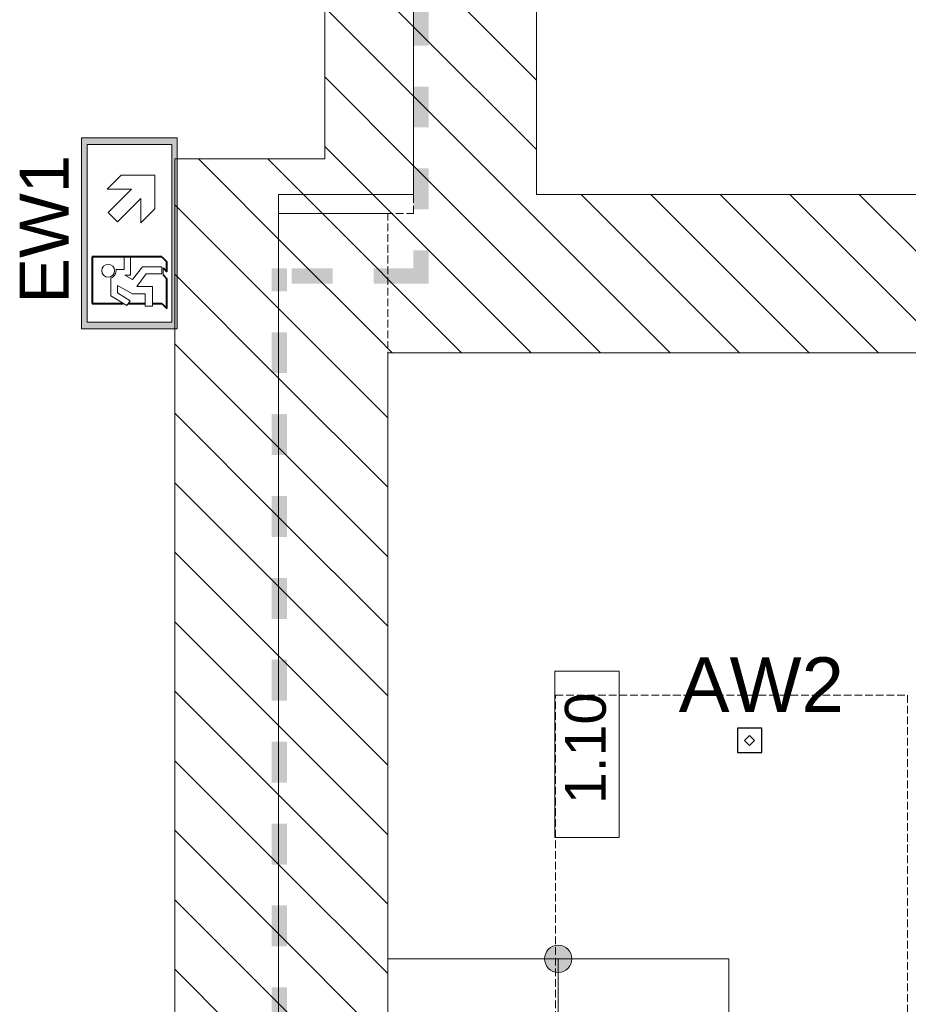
# Model space of a CAD drawing. Header units: millimetres. Extents: x -146116 to 602001, y -318793 to 100489.
# Tile 38 of 100: x 302661 to 305917, y -104178 to -100571. Entities that reach past the tile are written whole.
import ezdxf
from ezdxf.enums import TextEntityAlignment as Align

# ---------------------------------------------------------------- set-up
doc = ezdxf.new("R2010")
doc.units = ezdxf.units.MM
doc.header["$LTSCALE"] = 0.1
doc.header["$MEASUREMENT"] = 0
doc.linetypes.add('eks Rzut piętra I$0$Krawędzie ukryte', pattern=[391.222223, 282.222223, -109])
doc.linetypes.add('eks Rzut piętra I$0$Przerywana', pattern=[564.444447, 282.222223, -282.222223])
for name, color, linetype, lineweight in [('eks Rzut piętra I$0$2D - Ogólne_Nr_pióra__38', 8, 'Continuous', 13), ('eks Rzut piętra I$0$Nowe_220-A Ściany_Nr_pióra__27', 8, 'Continuous', 25), ('eks Rzut piętra I$0$Nowe_2D - Ogólne_Nr_pióra__38', 8, 'Continuous', 13), ('eks Rzut piętra I$0$Nowe_320-W Umeblowanie_Nr_pióra__6', 8, 'Continuous', 13), ('eks Rzut piętra I$0$poziom_2 (1)_6_Konstrukcja - Belki_Nr_pióra__1_Nr_pióra__7', 8, 'Continuous', 18), ('eks Rzut piętra I$0$poziom_2 (1)_6_Konstrukcja - Schody_Nr_pióra__81_Nr_pióra__6', 8, 'Continuous', 18), ('eks Rzut piętra I$0$poziom_2 (1)_6_Konstrukcja - Ściany zew_Nr_pióra__107_Nr_pióra__12', 8, 'Continuous', 18), ('eks Rzut piętra I$0$poziom_2 (1)_6_Konstrukcja - Ściany zew_Nr_pióra__27_Nr_pióra__7', 8, 'Continuous', 18), ('eks Rzut piętra I$0$poziom_2 (1)_6_Konstrukcja - Ściany zew_Nr_pióra__87_Nr_pióra__6', 8, 'Continuous', 18), ('eks Rzut piętra I$0$poziom_2 (1)_6_Metryczki pomieszczeń ArchiCADa_Nr_pióra__6_Nr_pióra__5', 8, 'Continuous', 18), ('Oświetlenie ewakuacyjne', 3, 'Continuous', 20)]:
    doc.layers.add(name, color=color, linetype=linetype, lineweight=lineweight)
for name, color, linetype in [('eks Rzut piętra I$0$poziom_2 (1)_6_Konstrukcja - Schody', 8, 'Continuous'), ('LUXIONA', 92, 'Continuous'), ('REWIZJA_1', 6, 'Continuous')]:
    doc.layers.add(name, color=color, linetype=linetype)
doc.styles.add('ARIAL', font='arial.ttf')
doc.styles.add('eks Rzut piętra I$0$GENERATED_STYLE_1', font='arial.ttf')
doc.styles.add('Malanow_1_100', font='isocpeur.ttf')
pattern_1 = [(135, (247705.95, -72963.92), (127.2792, 127.2792), [])]

# ---------------------------------------------------------------- blocks, each defined once
blk = doc.blocks.new('*X127')
at = {"layer": 'eks Rzut piętra I$0$2D - Ogólne_Nr_pióra__38', "linetype": 'Continuous', "lineweight": 13}
for points in [[(82620.5, -25054.1), (82564.8, -25054.1), (82564.8, -25204.1), (82620.5, -25204.1)], [(82620.5, -25354.1), (82564.8, -25354.1), (82564.8, -25504.1), (82620.5, -25504.1)]]:
    blk.add_hatch(color=30, dxfattribs=at).paths.add_polyline_path(points)
blk = doc.blocks.new('*X129')
at = {"layer": 'eks Rzut piętra I$0$2D - Ogólne_Nr_pióra__38', "linetype": 'Continuous', "lineweight": 13}
for points in [[(81598.7, -25002.4), (81598.7, -25048), (81748.7, -25048), (81748.7, -25002.4)], [(81898.7, -25002.4), (81898.7, -25048), (82048.7, -25048), (82048.7, -25002.4)], [(82198.7, -25002.4), (82198.7, -25047.9), (82348.7, -25047.9), (82348.7, -25002.4)], [(82498.7, -25002.4), (82498.7, -25047.9), (82620.5, -25047.9), (82620.5, -25002.4)], [(81748.7, -25048), (81598.7, -25048), (81598.7, -25058.1), (81748.7, -25058.1)], [(82048.7, -25048), (81898.7, -25048), (81898.7, -25058.1), (82048.7, -25058.1)], [(82348.7, -25047.9), (82198.7, -25047.9), (82198.7, -25058.1), (82348.7, -25058.1)], [(82498.7, -25058.1), (82620.5, -25058.1), (82620.5, -25047.9), (82498.7, -25047.9)]]:
    blk.add_hatch(color=30, dxfattribs=at).paths.add_polyline_path(points)
blk = doc.blocks.new('*X128')
at = {"layer": 'eks Rzut piętra I$0$2D - Ogólne_Nr_pióra__38', "linetype": 'Continuous', "lineweight": 13}
for points in [[(82564.8, -25521.7), (82564.8, -25577.4), (82648.7, -25577.4), (82648.7, -25521.7)], [(82948.7, -25521.7), (82798.7, -25521.7), (82798.7, -25577.4), (82948.7, -25577.4)], [(83248.7, -25521.7), (83098.7, -25521.7), (83098.7, -25577.4), (83248.7, -25577.4)], [(83548.7, -25521.7), (83398.7, -25521.7), (83398.7, -25577.4), (83548.7, -25577.4)], [(83848.7, -25521.7), (83698.7, -25521.7), (83698.7, -25577.4), (83848.7, -25577.4)], [(84148.7, -25521.7), (83998.7, -25521.7), (83998.7, -25577.4), (84148.7, -25577.4)], [(84448.7, -25521.7), (84298.7, -25521.7), (84298.7, -25577.4), (84448.7, -25577.4)], [(84748.7, -25521.7), (84598.7, -25521.7), (84598.7, -25577.4), (84748.7, -25577.4)], [(85048.7, -25521.7), (84898.7, -25521.7), (84898.7, -25577.4), (85048.7, -25577.4)], [(85348.7, -25521.7), (85198.7, -25521.7), (85198.7, -25577.4), (85348.7, -25577.4)]]:
    blk.add_hatch(color=30, dxfattribs=at).paths.add_polyline_path(points)
blk = doc.blocks.new('eks Rzut piętra I')
at = {"layer": 'eks Rzut piętra I$0$poziom_2 (1)_6_Konstrukcja - Schody', "linetype": 'Continuous', "lineweight": 0}
blk.add_hatch(color=256, dxfattribs=at).paths.add_polyline_path([(212860.9, -65483.9), (212869.1, -65483.2), (212877.1, -65481.2), (212884.7, -65477.9), (212891.6, -65473.4), (212897.7, -65467.8), (212902.8, -65461.3), (212906.7, -65454), (212909.4, -65446.2), (212910.7, -65438), (212910.7, -65429.8), (212909.4, -65421.6), (212906.7, -65413.8), (212902.8, -65406.6), (212897.7, -65400.1), (212891.6, -65394.5), (212884.7, -65389.9), (212877.1, -65386.6), (212869.1, -65384.6), (212860.9, -65383.9), (212852.7, -65384.6), (212844.7, -65386.6), (212837.1, -65389.9), (212830.2, -65394.5), (212824.1, -65400.1), (212819, -65406.6), (212815.1, -65413.8), (212812.4, -65421.6), (212811.1, -65429.8), (212811.1, -65438), (212812.4, -65446.2), (212815.1, -65454), (212819, -65461.3), (212824.1, -65467.8), (212830.2, -65473.4), (212837.1, -65477.9), (212844.7, -65481.2), (212852.7, -65483.2)])
at = {"layer": 'eks Rzut piętra I$0$poziom_2 (1)_6_Konstrukcja - Ściany zew_Nr_pióra__107_Nr_pióra__12', "linetype": 'Continuous', "lineweight": 18}
h = blk.add_hatch(dxfattribs=at)
h.set_pattern_fill('BLOCZKI_CERAMICZNE_0006', color=256, angle=270, style=0, pattern_type=2)
h.set_pattern_definition(pattern_1)
h.paths.add_polyline_path([(212780.9, -62633.9), (212780.9, -56073.9), (212330.9, -56073.9), (212330.9, -62633.9)])
h = blk.add_hatch(dxfattribs=at)
h.set_pattern_fill('BLOCZKI_CERAMICZNE_0006', color=256, angle=270, style=0, pattern_type=2)
h.set_pattern_definition(pattern_1)
h.paths.add_polyline_path([(212330.9, -62633.9), (212330.9, -56603.9), (212005.9, -56603.9), (212005.9, -62503.9)])
h = blk.add_hatch(dxfattribs=at)
h.set_pattern_fill('BLOCZKI_CERAMICZNE_0006', color=256, angle=270, style=0, pattern_type=2)
h.set_pattern_definition(pattern_1)
h.paths.add_polyline_path([(211835.9, -71723.9), (211835.9, -62633.9), (211455.9, -62503.9), (211455.9, -71723.9)])
h = blk.add_hatch(dxfattribs=at)
h.set_pattern_fill('BLOCZKI_CERAMICZNE_0006', color=256, angle=270, style=0, pattern_type=2)
h.set_pattern_definition(pattern_1)
h.paths.add_polyline_path([(211835.9, -62633.9), (212330.9, -62633.9), (212005.9, -62503.9), (211455.9, -62503.9)])
h = blk.add_hatch(dxfattribs=at)
h.set_pattern_fill('BLOCZKI_CERAMICZNE_0006', color=256, angle=270, style=0, pattern_type=2)
h.set_pattern_definition(pattern_1)
h.paths.add_polyline_path([(212235.9, -71383.9), (212235.9, -63213.9), (211835.9, -62633.9), (211835.9, -71383.9)])
h = blk.add_hatch(dxfattribs=at)
h.set_pattern_fill('BLOCZKI_CERAMICZNE_0006', color=256, angle=270, style=0, pattern_type=2)
h.set_pattern_definition(pattern_1)
h.paths.add_polyline_path([(215850.9, -62633.9), (211835.9, -62633.9), (212235.9, -63213.9), (215385.9, -63213.9)])
at = {"layer": 'eks Rzut piętra I$0$Nowe_220-A Ściany_Nr_pióra__27', "linetype": 'Continuous', "lineweight": 18}
for p, q in [((212235.9, -63216.3), (212235.9, -63403.8)), ((212235.9, -65400.1), (212235.9, -65587.6))]:
    blk.add_line(p, q, dxfattribs=at)
at = {"layer": 'eks Rzut piętra I$0$Nowe_2D - Ogólne_Nr_pióra__38', "linetype": 'eks Rzut piętra I$0$Krawędzie ukryte', "lineweight": 13}
for p, q in [((212851, -66788.9), (212850.9, -64468.2)), ((212850.9, -64468.2), (214140.5, -64468.2)), ((214140.5, -64468.2), (214140.7, -70052.8))]:
    blk.add_line(p, q, dxfattribs=at)
at = {"layer": 'eks Rzut piętra I$0$poziom_2 (1)_6_Konstrukcja - Belki_Nr_pióra__1_Nr_pióra__7', "linetype": 'eks Rzut piętra I$0$Przerywana', "lineweight": 18}
blk.add_line((212235.9, -65488.9), (212235.9, -65708.9), dxfattribs=at)
at = {"layer": 'eks Rzut piętra I$0$poziom_2 (1)_6_Konstrukcja - Schody_Nr_pióra__81_Nr_pióra__6', "linetype": 'Continuous', "lineweight": 18}
for p, q in [((212235.9, -65433.9), (212235.9, -66447.1)), ((213485.9, -65433.9), (212235.9, -65433.9)), ((213485.9, -65433.9), (212235.9, -65433.9)), ((212860.9, -65433.9), (212860.9, -66682.1)), ((213485.9, -65433.9), (213485.9, -66917.1))]:
    blk.add_line(p, q, dxfattribs=at)
blk.add_circle((212860.9, -65433.9), 50, dxfattribs=at)
at = {"layer": 'eks Rzut piętra I$0$poziom_2 (1)_6_Konstrukcja - Ściany zew_Nr_pióra__27_Nr_pióra__7', "linetype": 'Continuous', "lineweight": 18, "flags": 128}
for points in [[(212005.9, -56603.9), (212005.9, -62503.9)], [(212330.9, -56603.9), (212330.9, -62633.9)], [(212330.9, -62633.9), (212330.9, -56603.9)], [(212780.9, -62633.9), (212780.9, -56783.9)], [(211455.9, -62503.9), (211455.9, -71723.9)], [(212005.9, -62503.9), (211455.9, -62503.9)], [(211835.9, -62633.9), (211835.9, -71383.9)], [(212330.9, -62633.9), (211835.9, -62633.9)], [(211835.9, -71383.9), (211835.9, -62633.9)], [(211835.9, -62633.9), (212330.9, -62633.9)], [(215850.9, -62633.9), (212780.9, -62633.9)], [(212235.9, -71383.9), (212235.9, -63213.9)], [(212235.9, -63213.9), (215385.9, -63213.9)]]:
    blk.add_lwpolyline(points, dxfattribs=at)
at = {"layer": 'eks Rzut piętra I$0$poziom_2 (1)_6_Konstrukcja - Ściany zew_Nr_pióra__87_Nr_pióra__6', "linetype": 'eks Rzut piętra I$0$Krawędzie ukryte', "lineweight": 18, "flags": 128}
for points in [[(212005.9, -56603.9), (212005.9, -62503.9)], [(212330.9, -62703.9), (212330.9, -56603.9)], [(211455.9, -62503.9), (211455.9, -71723.9)], [(212005.9, -62503.9), (211455.9, -62503.9)], [(212235.9, -62703.9), (211835.9, -62703.9)], [(211835.9, -62703.9), (211835.9, -71023.9)], [(211835.9, -71383.9), (211835.9, -62703.9)], [(211835.9, -62703.9), (212330.9, -62703.9)], [(212235.9, -71023.9), (212235.9, -62703.9)]]:
    blk.add_lwpolyline(points, dxfattribs=at)
at = {"layer": 'eks Rzut piętra I$0$poziom_2 (1)_6_Metryczki pomieszczeń ArchiCADa_Nr_pióra__6_Nr_pióra__5', "linetype": 'Continuous', "lineweight": 18}
for p, q in [((212847.9, -64990.1), (212847.9, -64380)), ((212847.9, -64380), (213083.6, -64380)), ((213083.6, -64380), (213083.6, -64990.1)), ((213083.6, -64990.1), (212847.9, -64990.1))]:
    blk.add_line(p, q, dxfattribs=at)
at = {"layer": 'eks Rzut piętra I$0$2D - Ogólne_Nr_pióra__38', "linetype": 'Continuous', "lineweight": 13, "rotation": 270}
for name in ['*X129', '*X128', '*X127']:
    blk.add_blockref(name, (237388.1, 19660), dxfattribs=at)
at = {"layer": 'eks Rzut piętra I$0$Nowe_320-W Umeblowanie_Nr_pióra__6', "linetype": 'Continuous', "lineweight": 13, "style": 'eks Rzut piętra I$0$GENERATED_STYLE_1'}
blk.add_attdef('Hydrant', text='', height=120, rotation=180, dxfattribs=at).set_placement((238684.1, -61499.3), align=Align.MIDDLE_CENTER)
at = {"layer": 'eks Rzut piętra I$0$poziom_2 (1)_6_Metryczki pomieszczeń ArchiCADa_Nr_pióra__6_Nr_pióra__5', "linetype": 'Continuous', "lineweight": 18, "insert": (212885.2, -64867.3), "char_height": 150, "attachment_point": 1, "rotation": 90, "style": 'eks Rzut piętra I$0$GENERATED_STYLE_1'}
blk.add_mtext('\\A1;1.10', dxfattribs=at)
blk = doc.blocks.new('SD')
at = {"layer": 'Oświetlenie ewakuacyjne', "linetype": 'ByBlock'}
h = blk.add_hatch(color=256, dxfattribs=at)
h.paths.add_polyline_path([(0, 35), (70, 35), (70, 0), (0, 0)])
h.paths.add_polyline_path([(2.46, 33.02), (67.54, 33.02), (67.54, 1.98), (2.46, 1.98)], flags=16)
at = {"layer": 'Oświetlenie ewakuacyjne', "lineweight": 40}
for p, q in [((43.61, 31.14), (60.69, 31.14)), ((43.61, 16.68), (43.61, 31.14)), ((60.69, 31.14), (60.69, 19.72)), ((43.61, 5.59), (43.61, 17.05)), ((60.69, 17.88), (60.69, 11.69)), ((60.69, 8.99), (60.69, 5.59)), ((43.61, 5.59), (45.42, 3.78)), ((49.04, 3.78), (45.42, 3.78)), ((47.67, 5.16), (49.04, 3.78)), ((50.23, 5.16), (51.61, 3.78)), ((62.49, 3.78), (51.61, 3.78)), ((60.69, 5.59), (62.49, 3.78))]:
    blk.add_line(p, q, dxfattribs=at)
at = {"layer": 'Oświetlenie ewakuacyjne'}
for p, q in [((18.85, 25.65), (13.68, 20.47)), ((18.85, 16.77), (18.85, 25.65)), ((18.85, 16.77), (27.33, 25.25)), ((27.33, 25.25), (30.75, 21.84)), ((30.75, 21.84), (22.26, 13.36)), ((48.19, 22.45), (48.18, 19.41)), ((57.92, 24.25), (51.41, 24.26)), ((57.15, 16.36), (54.13, 21.88)), ((54.13, 21.88), (56.83, 21.88)), ((56.83, 21.88), (59.74, 17.25)), ((61.48, 18.41), (57.92, 24.25)), ((13.68, 20.47), (13.68, 8.19)), ((48.18, 19.41), (43.61, 19.41)), ((50.29, 17.05), (50.3, 19.2)), ((50.3, 19.2), (51.85, 16.32)), ((59.74, 17.25), (61.48, 18.41)), ((43.61, 17.05), (50.29, 17.05)), ((51.85, 16.32), (47.23, 12.65)), ((49.8, 11.31), (54.43, 14.75)), ((54.43, 14.75), (54.42, 8.98)), ((57.15, 11.69), (57.15, 16.36)), ((22.26, 13.36), (31.14, 13.36)), ((31.14, 13.36), (25.96, 8.19)), ((47.23, 12.65), (47.23, 5.59)), ((49.8, 5.59), (49.8, 11.31)), ((61.7, 11.69), (57.15, 11.69)), ((61.7, 8.99), (61.7, 11.69)), ((25.96, 8.19), (13.68, 8.19)), ((54.42, 8.98), (61.7, 8.99)), ((47.23, 5.59), (49.8, 5.59)), ((47.67, 5.16), (50.23, 5.16))]:
    blk.add_line(p, q, dxfattribs=at)
for points in [[(0, 35), (70, 35), (70, 0), (0, 0)], [(2.46, 33.02), (67.54, 33.02), (67.54, 1.98), (2.46, 1.98)]]:
    blk.add_lwpolyline(points, close=True, dxfattribs=at)
blk.add_circle((48.72, 25.28), 2.34, dxfattribs=at)
blk.add_arc((48.72, 25.28), 2.88, 259.4003, 339.1396, dxfattribs=at)
blk = doc.blocks.new('*U47')
at = {"layer": 'Oświetlenie ewakuacyjne', "color": 1, "linetype": 'ByBlock', "xscale": -1}
blk.add_blockref('SD', (70, -0.01), dxfattribs=at)
at = {"layer": 'Oświetlenie ewakuacyjne', "insert": (9.21, 57.69), "char_height": 18, "attachment_point": 1, "style": 'Malanow_1_100'}
blk.add_mtext_dynamic_manual_height_columns('{\\fArial|b0|i0|c238|p34;EW1}', width=42.9792, gutter_width=669.53, heights=[0], dxfattribs=at)
blk = doc.blocks.new('LUXIONA - LVNO')
at = {"layer": 'LUXIONA', "color": 1, "lineweight": -2}
for p, q in [((9, 9), (0, 9)), ((0, 9), (0, 0)), ((9, 0), (9, 9)), ((0, 0), (9, 0))]:
    blk.add_line(p, q, dxfattribs=at)
blk.add_lwpolyline([(4.48, 6.3), (2.62, 4.45), (4.48, 2.6), (6.33, 4.45)], close=True, dxfattribs=at)
at = {"layer": 'LUXIONA', "color": 1, "style": 'ARIAL', "flags": 4}
for tag, p in [('TYP', (-13.79, 32.2, -23.7)), ('OBW', (-19.09, -28.02, -23.7))]:
    blk.add_attdef(tag, p, '', height=20, dxfattribs=at)

msp = doc.modelspace()

# ---------------------------------------------------------------- block references
at = {"layer": 'REWIZJA_1'}
msp.add_blockref('eks Rzut piętra I', (91773.1, -38577), dxfattribs=at)

# ---------------------------------------------------------------- next in the draw order: block references
at = {"layer": 'LUXIONA'}
ref = msp.add_blockref('LUXIONA - LVNO', (305290.2, -103255.8), dxfattribs=dict(at, xscale=10, yscale=10, zscale=10))
ref.add_attrib('TYP', 'AW2', (305075.4, -103106.8, -237), dxfattribs={"color": 1, "height": 200, "style": 'ARIAL'})
at = {"layer": 'Oświetlenie ewakuacyjne', "linetype": 'ByBlock', "xscale": 10, "yscale": 10, "zscale": 10, "rotation": 90}
msp.add_blockref('*U47', (303237.5, -101703.6), dxfattribs=at)

doc.saveas('drawing.dxf')
